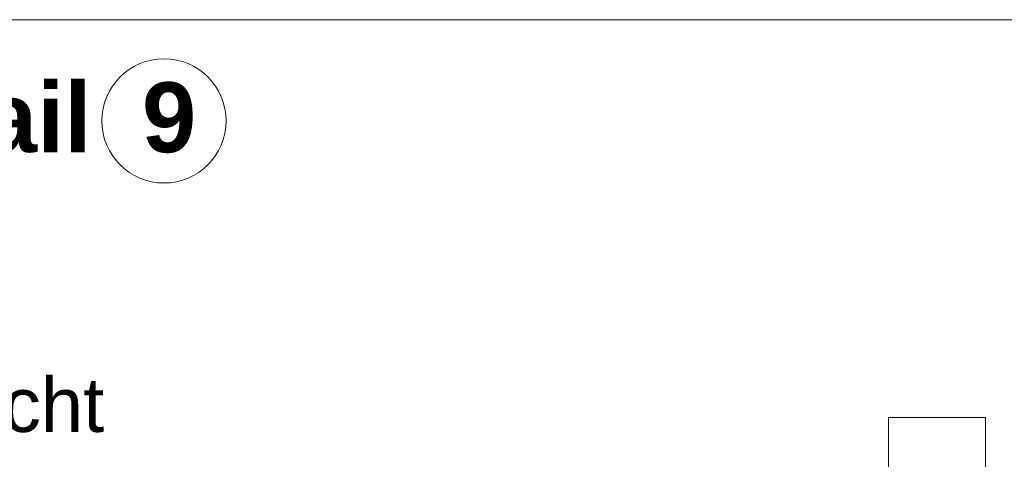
# Model space of a CAD drawing. Extents: x -620 to 3480, y 62 to 1107.
# Tile 225 of 244: x 148 to 174, y 820 to 832. Entities that reach past the tile are written whole.
import ezdxf
from ezdxf.lldxf.tags import DXFTag

# ---------------------------------------------------------------- set-up
doc = ezdxf.new("R2010")
doc.units = 0
doc.layers.get('0').update_dxf_attribs({"lineweight": 35})
doc.layers.add('E_Detail_Beschriftung', color=7, linetype='Continuous', lineweight=13, true_color=0x009900)
doc.layers.add('E_Leerrohr Beschriftung', color=1, linetype='Continuous', lineweight=9, true_color=0xff0000)
doc.layers.add('E_Detail_Linie_Text_Bem', color=7, linetype='Continuous', lineweight=13)
doc.styles.get("Standard").update_dxf_attribs({"font": 'ARIALN.TTF'})
tags = doc.linetypes.add('fein_strichliert-A06G9GVL8I', pattern=[4, 1, -2, 1]).pattern_tags.tags
tags[8:9] = [DXFTag(74, 4), DXFTag(75, 0), DXFTag(340, '0'), DXFTag(46, 0.0), DXFTag(50, 0.0), DXFTag(44, 0.0), DXFTag(45, 0.0)]
tags[6:7] = [DXFTag(74, 4), DXFTag(75, 0), DXFTag(340, '0'), DXFTag(46, 0.0), DXFTag(50, 0.0), DXFTag(44, 0.0), DXFTag(45, 0.0)]
tags[4:5] = [DXFTag(74, 4), DXFTag(75, 0), DXFTag(340, '0'), DXFTag(46, 0.0), DXFTag(50, 0.0), DXFTag(44, 0.0), DXFTag(45, 0.0)]

# ---------------------------------------------------------------- blocks, each defined once
blk = doc.blocks.new('Referenz-A06G9GVT8I')
at = {"layer": 'E_Detail_Linie_Text_Bem', "linetype": 'fein_strichliert-A06G9GVL8I', "ltscale": 0.65}
blk.add_line((195.533, 831.528), (132.763, 831.528), dxfattribs=at)
at = {"layer": 'E_Detail_Linie_Text_Bem', "linetype": 'Continuous', "ltscale": 0.13}
for p, q in [((170.815, 821.281), (173.315, 821.281)), ((170.815, 812.101), (170.815, 821.281)), ((173.315, 821.281), (173.315, 772.101))]:
    blk.add_line(p, q, dxfattribs=at)
at = {"layer": 'E_Leerrohr Beschriftung', "linetype": 'Continuous', "ltscale": 0.13}
blk.add_circle((152.162, 828.921), 1.6, dxfattribs=at)
at = {"layer": 'E_Detail_Beschriftung', "color": 1, "linetype": 'Continuous', "lineweight": 35, "ltscale": 0.35, "true_color": 0xff0000, "char_height": 1.8, "attachment_point": 1}
for s, insert in [('{\\fArial|b1|i0;Regeldetail}', (136.881, 829.913)), ('{\\fArial|b1|i0;9}', (151.595, 829.913))]:
    blk.add_mtext(s, dxfattribs=dict(at, insert=insert))
at = {"layer": 'E_Detail_Beschriftung', "linetype": 'Continuous', "lineweight": -2, "ltscale": 0.25, "insert": (143.559, 822.307), "char_height": 1.4, "attachment_point": 1}
blk.add_mtext('{\\fArial;-Ansicht}', dxfattribs=at)

msp = doc.modelspace()

# ---------------------------------------------------------------- block references
at = {"color": 8, "lineweight": 25, "ltscale": 0.25, "true_color": 0x808080}
msp.add_blockref('Referenz-A06G9GVT8I', (0, 0), dxfattribs=at)

doc.saveas('drawing.dxf')
